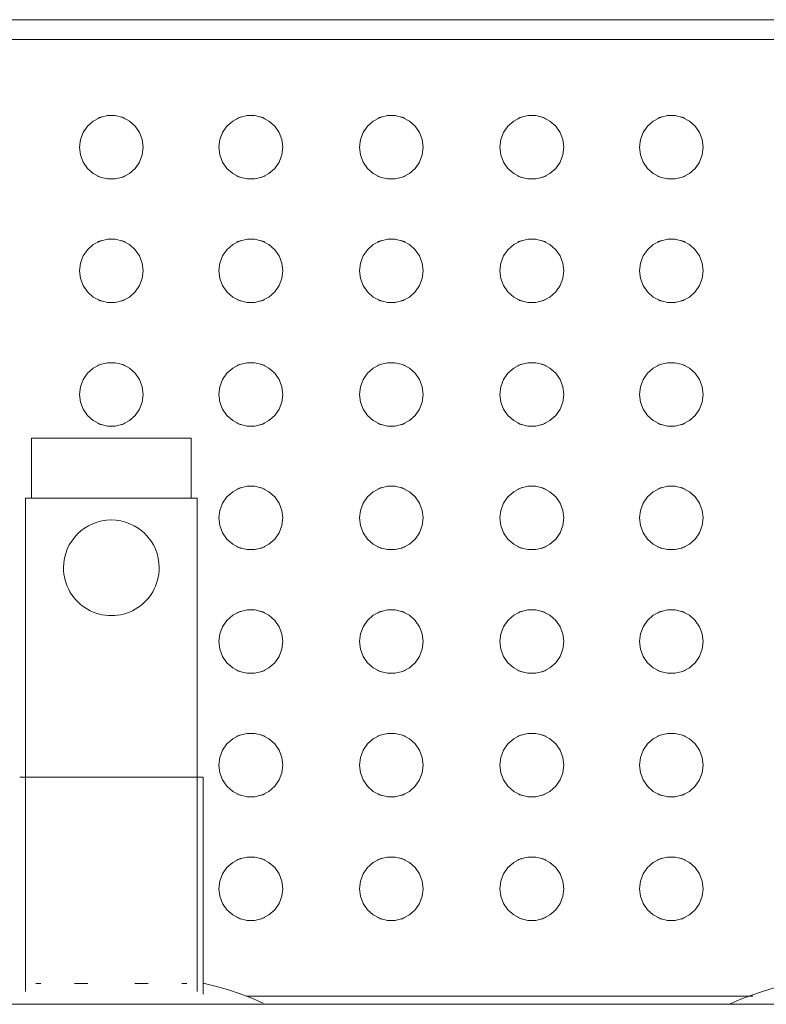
# Model space of a CAD drawing. Header units: metres. Extents: x 1.8 to 43.6, y -74.3 to -47.
# Tile 8 of 256: x 6.696 to 6.883, y -70.964 to -70.717. Entities that reach past the tile are written whole.
import ezdxf

# ---------------------------------------------------------------- set-up
doc = ezdxf.new("R2010")
doc.units = ezdxf.units.M
doc.layers.add('A-GENM', color=7, linetype='Continuous', lineweight=18)

# ---------------------------------------------------------------- blocks, each defined once
blk = doc.blocks.new('Grupo1_TIP_19dez18_BebedouroRefrig_BebedouroIndustrial100litros_ABDI-MDIC - Grupo1_TIP_19dez18_BebedouroRefrig_BebedouroIndustrial100litros_ABDI-MDIC-5384539-TÉRREO _0_32m - FRIGORÍFICA')
at = {"layer": 'A-GENM', "color": 253, "true_color": 0xaaaaaa}
for p, q in [((-0.343, -0.243), (0.343, -0.243)), ((-0.1609, -0.245), (-0.03387, -0.245)), ((-0.023, -0.2455), (-0.023, -0.3)), ((-0.0215, -0.24623), (-0.0215, -0.37)), ((0.0215, -0.37), (0.0215, -0.24623)), ((-0.02306, -0.24819), (-0.02337, -0.24819)), ((-0.01766, -0.24819), (-0.01891, -0.24819)), ((-0.00588, -0.24819), (-0.00926, -0.24819)), ((0.00926, -0.24819), (0.00588, -0.24819)), ((0.01891, -0.24819), (0.01766, -0.24819)), ((-0.023, -0.3), (0.023, -0.3)), ((-0.0215, -0.37), (0.0215, -0.37)), ((-0.02, -0.37), (-0.02, -0.385)), ((0.02, -0.385), (0.02, -0.37)), ((-0.02, -0.385), (0.02, -0.385)), ((0.335, -0.485), (-0.335, -0.485)), ((0.34, -0.49), (-0.34, -0.49))]:
    blk.add_line(p, q, dxfattribs=at)
at = {"layer": 'A-GENM', "color": 253, "true_color": 0xaaaaaa, "flags": 128}
for points in [[(-0.15507, -0.243), (-0.15754, -0.24409), (-0.16042, -0.24523), (-0.16335, -0.24625), (-0.16632, -0.24715), (-0.16932, -0.24793), (-0.17044, -0.24819)], [(-0.02337, -0.24819), (-0.02639, -0.24745), (-0.02937, -0.24659), (-0.03231, -0.24562), (-0.03521, -0.24452), (-0.03807, -0.24331)], [(-0.14849, -0.272), (-0.14826, -0.27009), (-0.14758, -0.26828), (-0.14648, -0.2667), (-0.14504, -0.26542), (-0.14333, -0.26452), (-0.14146, -0.26406), (-0.13953, -0.26406), (-0.13766, -0.26452), (-0.13595, -0.26542), (-0.1345, -0.2667), (-0.13341, -0.26828), (-0.13272, -0.27009), (-0.13249, -0.272)], [(-0.11349, -0.272), (-0.11326, -0.27009), (-0.11258, -0.26828), (-0.11148, -0.2667), (-0.11004, -0.26542), (-0.10833, -0.26452), (-0.10646, -0.26406), (-0.10453, -0.26406), (-0.10266, -0.26452), (-0.10095, -0.26542), (-0.0995, -0.2667), (-0.09841, -0.26828), (-0.09772, -0.27009), (-0.09749, -0.272)], [(-0.07825, -0.272), (-0.07801, -0.27009), (-0.07733, -0.26828), (-0.07623, -0.2667), (-0.07479, -0.26542), (-0.07308, -0.26452), (-0.07121, -0.26406), (-0.06928, -0.26406), (-0.06741, -0.26452), (-0.0657, -0.26542), (-0.06426, -0.2667), (-0.06316, -0.26828), (-0.06248, -0.27009), (-0.06225, -0.272)], [(-0.043, -0.272), (-0.04277, -0.27009), (-0.04208, -0.26828), (-0.04099, -0.2667), (-0.03954, -0.26542), (-0.03784, -0.26452), (-0.03596, -0.26406), (-0.03404, -0.26406), (-0.03216, -0.26452), (-0.03046, -0.26542), (-0.02901, -0.2667), (-0.02792, -0.26828), (-0.02723, -0.27009), (-0.027, -0.272)], [(-0.13249, -0.272), (-0.13272, -0.27391), (-0.13341, -0.27572), (-0.1345, -0.2773), (-0.13595, -0.27858), (-0.13766, -0.27948), (-0.13953, -0.27994), (-0.14146, -0.27994), (-0.14333, -0.27948), (-0.14504, -0.27858), (-0.14648, -0.2773), (-0.14758, -0.27572), (-0.14826, -0.27391), (-0.14849, -0.272)], [(-0.09749, -0.272), (-0.09772, -0.27391), (-0.09841, -0.27572), (-0.0995, -0.2773), (-0.10095, -0.27858), (-0.10266, -0.27948), (-0.10453, -0.27994), (-0.10646, -0.27994), (-0.10833, -0.27948), (-0.11004, -0.27858), (-0.11148, -0.2773), (-0.11258, -0.27572), (-0.11326, -0.27391), (-0.11349, -0.272)], [(-0.06225, -0.272), (-0.06248, -0.27391), (-0.06316, -0.27572), (-0.06426, -0.2773), (-0.0657, -0.27858), (-0.06741, -0.27948), (-0.06928, -0.27994), (-0.07121, -0.27994), (-0.07308, -0.27948), (-0.07479, -0.27858), (-0.07623, -0.2773), (-0.07733, -0.27572), (-0.07801, -0.27391), (-0.07825, -0.272)], [(-0.027, -0.272), (-0.02723, -0.27391), (-0.02792, -0.27572), (-0.02901, -0.2773), (-0.03046, -0.27858), (-0.03216, -0.27948), (-0.03404, -0.27994), (-0.03596, -0.27994), (-0.03784, -0.27948), (-0.03954, -0.27858), (-0.04099, -0.2773), (-0.04208, -0.27572), (-0.04277, -0.27391), (-0.043, -0.272)], [(-0.14849, -0.303), (-0.14826, -0.30109), (-0.14758, -0.29928), (-0.14648, -0.2977), (-0.14504, -0.29642), (-0.14333, -0.29552), (-0.14146, -0.29506), (-0.13953, -0.29506), (-0.13766, -0.29552), (-0.13595, -0.29642), (-0.1345, -0.2977), (-0.13341, -0.29928), (-0.13272, -0.30109), (-0.13249, -0.303)], [(-0.11349, -0.303), (-0.11326, -0.30109), (-0.11258, -0.29928), (-0.11148, -0.2977), (-0.11004, -0.29642), (-0.10833, -0.29552), (-0.10646, -0.29506), (-0.10453, -0.29506), (-0.10266, -0.29552), (-0.10095, -0.29642), (-0.0995, -0.2977), (-0.09841, -0.29928), (-0.09772, -0.30109), (-0.09749, -0.303)], [(-0.07825, -0.303), (-0.07801, -0.30109), (-0.07733, -0.29928), (-0.07623, -0.2977), (-0.07479, -0.29642), (-0.07308, -0.29552), (-0.07121, -0.29506), (-0.06928, -0.29506), (-0.06741, -0.29552), (-0.0657, -0.29642), (-0.06426, -0.2977), (-0.06316, -0.29928), (-0.06248, -0.30109), (-0.06225, -0.303)], [(-0.043, -0.303), (-0.04277, -0.30109), (-0.04208, -0.29928), (-0.04099, -0.2977), (-0.03954, -0.29642), (-0.03784, -0.29552), (-0.03596, -0.29506), (-0.03404, -0.29506), (-0.03216, -0.29552), (-0.03046, -0.29642), (-0.02901, -0.2977), (-0.02792, -0.29928), (-0.02723, -0.30109), (-0.027, -0.303)], [(-0.13249, -0.303), (-0.13272, -0.30491), (-0.13341, -0.30672), (-0.1345, -0.3083), (-0.13595, -0.30958), (-0.13766, -0.31048), (-0.13953, -0.31094), (-0.14146, -0.31094), (-0.14333, -0.31048), (-0.14504, -0.30958), (-0.14648, -0.3083), (-0.14758, -0.30672), (-0.14826, -0.30491), (-0.14849, -0.303)], [(-0.09749, -0.303), (-0.09772, -0.30491), (-0.09841, -0.30672), (-0.0995, -0.3083), (-0.10095, -0.30958), (-0.10266, -0.31048), (-0.10453, -0.31094), (-0.10646, -0.31094), (-0.10833, -0.31048), (-0.11004, -0.30958), (-0.11148, -0.3083), (-0.11258, -0.30672), (-0.11326, -0.30491), (-0.11349, -0.303)], [(-0.06225, -0.303), (-0.06248, -0.30491), (-0.06316, -0.30672), (-0.06426, -0.3083), (-0.0657, -0.30958), (-0.06741, -0.31048), (-0.06928, -0.31094), (-0.07121, -0.31094), (-0.07308, -0.31048), (-0.07479, -0.30958), (-0.07623, -0.3083), (-0.07733, -0.30672), (-0.07801, -0.30491), (-0.07825, -0.303)], [(-0.027, -0.303), (-0.02723, -0.30491), (-0.02792, -0.30672), (-0.02901, -0.3083), (-0.03046, -0.30958), (-0.03216, -0.31048), (-0.03404, -0.31094), (-0.03596, -0.31094), (-0.03784, -0.31048), (-0.03954, -0.30958), (-0.04099, -0.3083), (-0.04208, -0.30672), (-0.04277, -0.30491), (-0.043, -0.303)], [(-0.14849, -0.334), (-0.14826, -0.33209), (-0.14758, -0.33028), (-0.14648, -0.3287), (-0.14504, -0.32742), (-0.14333, -0.32652), (-0.14146, -0.32606), (-0.13953, -0.32606), (-0.13766, -0.32652), (-0.13595, -0.32742), (-0.1345, -0.3287), (-0.13341, -0.33028), (-0.13272, -0.33209), (-0.13249, -0.334)], [(-0.11349, -0.334), (-0.11326, -0.33209), (-0.11258, -0.33028), (-0.11148, -0.3287), (-0.11004, -0.32742), (-0.10833, -0.32652), (-0.10646, -0.32606), (-0.10453, -0.32606), (-0.10266, -0.32652), (-0.10095, -0.32742), (-0.0995, -0.3287), (-0.09841, -0.33028), (-0.09772, -0.33209), (-0.09749, -0.334)], [(-0.07825, -0.334), (-0.07801, -0.33209), (-0.07733, -0.33028), (-0.07623, -0.3287), (-0.07479, -0.32742), (-0.07308, -0.32652), (-0.07121, -0.32606), (-0.06928, -0.32606), (-0.06741, -0.32652), (-0.0657, -0.32742), (-0.06426, -0.3287), (-0.06316, -0.33028), (-0.06248, -0.33209), (-0.06225, -0.334)], [(-0.043, -0.334), (-0.04277, -0.33209), (-0.04208, -0.33028), (-0.04099, -0.3287), (-0.03954, -0.32742), (-0.03784, -0.32652), (-0.03596, -0.32606), (-0.03404, -0.32606), (-0.03216, -0.32652), (-0.03046, -0.32742), (-0.02901, -0.3287), (-0.02792, -0.33028), (-0.02723, -0.33209), (-0.027, -0.334)], [(-0.13249, -0.334), (-0.13272, -0.33591), (-0.13341, -0.33772), (-0.1345, -0.3393), (-0.13595, -0.34058), (-0.13766, -0.34148), (-0.13953, -0.34194), (-0.14146, -0.34194), (-0.14333, -0.34148), (-0.14504, -0.34058), (-0.14648, -0.3393), (-0.14758, -0.33772), (-0.14826, -0.33591), (-0.14849, -0.334)], [(-0.09749, -0.334), (-0.09772, -0.33591), (-0.09841, -0.33772), (-0.0995, -0.3393), (-0.10095, -0.34058), (-0.10266, -0.34148), (-0.10453, -0.34194), (-0.10646, -0.34194), (-0.10833, -0.34148), (-0.11004, -0.34058), (-0.11148, -0.3393), (-0.11258, -0.33772), (-0.11326, -0.33591), (-0.11349, -0.334)], [(-0.06225, -0.334), (-0.06248, -0.33591), (-0.06316, -0.33772), (-0.06426, -0.3393), (-0.0657, -0.34058), (-0.06741, -0.34148), (-0.06928, -0.34194), (-0.07121, -0.34194), (-0.07308, -0.34148), (-0.07479, -0.34058), (-0.07623, -0.3393), (-0.07733, -0.33772), (-0.07801, -0.33591), (-0.07825, -0.334)], [(-0.027, -0.334), (-0.02723, -0.33591), (-0.02792, -0.33772), (-0.02901, -0.3393), (-0.03046, -0.34058), (-0.03216, -0.34148), (-0.03404, -0.34194), (-0.03596, -0.34194), (-0.03784, -0.34148), (-0.03954, -0.34058), (-0.04099, -0.3393), (-0.04208, -0.33772), (-0.04277, -0.33591), (-0.043, -0.334)], [(-0.14849, -0.365), (-0.14826, -0.36309), (-0.14758, -0.36128), (-0.14648, -0.3597), (-0.14504, -0.35842), (-0.14333, -0.35752), (-0.14146, -0.35706), (-0.13953, -0.35706), (-0.13766, -0.35752), (-0.13595, -0.35842), (-0.1345, -0.3597), (-0.13341, -0.36128), (-0.13272, -0.36309), (-0.13249, -0.365)], [(-0.11349, -0.365), (-0.11326, -0.36309), (-0.11258, -0.36128), (-0.11148, -0.3597), (-0.11004, -0.35842), (-0.10833, -0.35752), (-0.10646, -0.35706), (-0.10453, -0.35706), (-0.10266, -0.35752), (-0.10095, -0.35842), (-0.0995, -0.3597), (-0.09841, -0.36128), (-0.09772, -0.36309), (-0.09749, -0.365)], [(-0.07825, -0.365), (-0.07801, -0.36309), (-0.07733, -0.36128), (-0.07623, -0.3597), (-0.07479, -0.35842), (-0.07308, -0.35752), (-0.07121, -0.35706), (-0.06928, -0.35706), (-0.06741, -0.35752), (-0.0657, -0.35842), (-0.06426, -0.3597), (-0.06316, -0.36128), (-0.06248, -0.36309), (-0.06225, -0.365)], [(-0.043, -0.365), (-0.04277, -0.36309), (-0.04208, -0.36128), (-0.04099, -0.3597), (-0.03954, -0.35842), (-0.03784, -0.35752), (-0.03596, -0.35706), (-0.03404, -0.35706), (-0.03216, -0.35752), (-0.03046, -0.35842), (-0.02901, -0.3597), (-0.02792, -0.36128), (-0.02723, -0.36309), (-0.027, -0.365)], [(-0.13249, -0.365), (-0.13272, -0.36691), (-0.13341, -0.36872), (-0.1345, -0.3703), (-0.13595, -0.37158), (-0.13766, -0.37248), (-0.13953, -0.37294), (-0.14146, -0.37294), (-0.14333, -0.37248), (-0.14504, -0.37158), (-0.14648, -0.3703), (-0.14758, -0.36872), (-0.14826, -0.36691), (-0.14849, -0.365)], [(-0.09749, -0.365), (-0.09772, -0.36691), (-0.09841, -0.36872), (-0.0995, -0.3703), (-0.10095, -0.37158), (-0.10266, -0.37248), (-0.10453, -0.37294), (-0.10646, -0.37294), (-0.10833, -0.37248), (-0.11004, -0.37158), (-0.11148, -0.3703), (-0.11258, -0.36872), (-0.11326, -0.36691), (-0.11349, -0.365)], [(-0.06225, -0.365), (-0.06248, -0.36691), (-0.06316, -0.36872), (-0.06426, -0.3703), (-0.0657, -0.37158), (-0.06741, -0.37248), (-0.06928, -0.37294), (-0.07121, -0.37294), (-0.07308, -0.37248), (-0.07479, -0.37158), (-0.07623, -0.3703), (-0.07733, -0.36872), (-0.07801, -0.36691), (-0.07825, -0.365)], [(-0.027, -0.365), (-0.02723, -0.36691), (-0.02792, -0.36872), (-0.02901, -0.3703), (-0.03046, -0.37158), (-0.03216, -0.37248), (-0.03404, -0.37294), (-0.03596, -0.37294), (-0.03784, -0.37248), (-0.03954, -0.37158), (-0.04099, -0.3703), (-0.04208, -0.36872), (-0.04277, -0.36691), (-0.043, -0.365)], [(-0.14849, -0.396), (-0.14826, -0.39409), (-0.14758, -0.39228), (-0.14648, -0.3907), (-0.14504, -0.38942), (-0.14333, -0.38852), (-0.14146, -0.38806), (-0.13953, -0.38806), (-0.13766, -0.38852), (-0.13595, -0.38942), (-0.1345, -0.3907), (-0.13341, -0.39228), (-0.13272, -0.39409), (-0.13249, -0.396)], [(-0.11349, -0.396), (-0.11326, -0.39409), (-0.11258, -0.39228), (-0.11148, -0.3907), (-0.11004, -0.38942), (-0.10833, -0.38852), (-0.10646, -0.38806), (-0.10453, -0.38806), (-0.10266, -0.38852), (-0.10095, -0.38942), (-0.0995, -0.3907), (-0.09841, -0.39228), (-0.09772, -0.39409), (-0.09749, -0.396)], [(-0.07825, -0.396), (-0.07801, -0.39409), (-0.07733, -0.39228), (-0.07623, -0.3907), (-0.07479, -0.38942), (-0.07308, -0.38852), (-0.07121, -0.38806), (-0.06928, -0.38806), (-0.06741, -0.38852), (-0.0657, -0.38942), (-0.06426, -0.3907), (-0.06316, -0.39228), (-0.06248, -0.39409), (-0.06225, -0.396)], [(-0.043, -0.396), (-0.04277, -0.39409), (-0.04208, -0.39228), (-0.04099, -0.3907), (-0.03954, -0.38942), (-0.03784, -0.38852), (-0.03596, -0.38806), (-0.03404, -0.38806), (-0.03216, -0.38852), (-0.03046, -0.38942), (-0.02901, -0.3907), (-0.02792, -0.39228), (-0.02723, -0.39409), (-0.027, -0.396)], [(-0.008, -0.396), (-0.00777, -0.39409), (-0.00708, -0.39228), (-0.00599, -0.3907), (-0.00454, -0.38942), (-0.00284, -0.38852), (-0.00096, -0.38806), (0.00096, -0.38806), (0.00284, -0.38852), (0.00454, -0.38942), (0.00599, -0.3907), (0.00708, -0.39228), (0.00777, -0.39409), (0.008, -0.396)], [(-0.13249, -0.396), (-0.13272, -0.39791), (-0.13341, -0.39972), (-0.1345, -0.4013), (-0.13595, -0.40258), (-0.13766, -0.40348), (-0.13953, -0.40394), (-0.14146, -0.40394), (-0.14333, -0.40348), (-0.14504, -0.40258), (-0.14648, -0.4013), (-0.14758, -0.39972), (-0.14826, -0.39791), (-0.14849, -0.396)], [(-0.09749, -0.396), (-0.09772, -0.39791), (-0.09841, -0.39972), (-0.0995, -0.4013), (-0.10095, -0.40258), (-0.10266, -0.40348), (-0.10453, -0.40394), (-0.10646, -0.40394), (-0.10833, -0.40348), (-0.11004, -0.40258), (-0.11148, -0.4013), (-0.11258, -0.39972), (-0.11326, -0.39791), (-0.11349, -0.396)], [(-0.06225, -0.396), (-0.06248, -0.39791), (-0.06316, -0.39972), (-0.06426, -0.4013), (-0.0657, -0.40258), (-0.06741, -0.40348), (-0.06928, -0.40394), (-0.07121, -0.40394), (-0.07308, -0.40348), (-0.07479, -0.40258), (-0.07623, -0.4013), (-0.07733, -0.39972), (-0.07801, -0.39791), (-0.07825, -0.396)], [(-0.027, -0.396), (-0.02723, -0.39791), (-0.02792, -0.39972), (-0.02901, -0.4013), (-0.03046, -0.40258), (-0.03216, -0.40348), (-0.03404, -0.40394), (-0.03596, -0.40394), (-0.03784, -0.40348), (-0.03954, -0.40258), (-0.04099, -0.4013), (-0.04208, -0.39972), (-0.04277, -0.39791), (-0.043, -0.396)], [(0.008, -0.396), (0.00777, -0.39791), (0.00708, -0.39972), (0.00599, -0.4013), (0.00454, -0.40258), (0.00284, -0.40348), (0.00096, -0.40394), (-0.00096, -0.40394), (-0.00284, -0.40348), (-0.00454, -0.40258), (-0.00599, -0.4013), (-0.00708, -0.39972), (-0.00777, -0.39791), (-0.008, -0.396)], [(-0.14849, -0.427), (-0.14826, -0.42509), (-0.14758, -0.42328), (-0.14648, -0.4217), (-0.14504, -0.42042), (-0.14333, -0.41952), (-0.14146, -0.41906), (-0.13953, -0.41906), (-0.13766, -0.41952), (-0.13595, -0.42042), (-0.1345, -0.4217), (-0.13341, -0.42328), (-0.13272, -0.42509), (-0.13249, -0.427)], [(-0.11349, -0.427), (-0.11326, -0.42509), (-0.11258, -0.42328), (-0.11148, -0.4217), (-0.11004, -0.42042), (-0.10833, -0.41952), (-0.10646, -0.41906), (-0.10453, -0.41906), (-0.10266, -0.41952), (-0.10095, -0.42042), (-0.0995, -0.4217), (-0.09841, -0.42328), (-0.09772, -0.42509), (-0.09749, -0.427)], [(-0.07825, -0.427), (-0.07801, -0.42509), (-0.07733, -0.42328), (-0.07623, -0.4217), (-0.07479, -0.42042), (-0.07308, -0.41952), (-0.07121, -0.41906), (-0.06928, -0.41906), (-0.06741, -0.41952), (-0.0657, -0.42042), (-0.06426, -0.4217), (-0.06316, -0.42328), (-0.06248, -0.42509), (-0.06225, -0.427)], [(-0.043, -0.427), (-0.04277, -0.42509), (-0.04208, -0.42328), (-0.04099, -0.4217), (-0.03954, -0.42042), (-0.03784, -0.41952), (-0.03596, -0.41906), (-0.03404, -0.41906), (-0.03216, -0.41952), (-0.03046, -0.42042), (-0.02901, -0.4217), (-0.02792, -0.42328), (-0.02723, -0.42509), (-0.027, -0.427)], [(-0.008, -0.427), (-0.00777, -0.42509), (-0.00708, -0.42328), (-0.00599, -0.4217), (-0.00454, -0.42042), (-0.00284, -0.41952), (-0.00096, -0.41906), (0.00096, -0.41906), (0.00284, -0.41952), (0.00454, -0.42042), (0.00599, -0.4217), (0.00708, -0.42328), (0.00777, -0.42509), (0.008, -0.427)], [(-0.13249, -0.427), (-0.13272, -0.42891), (-0.13341, -0.43072), (-0.1345, -0.4323), (-0.13595, -0.43358), (-0.13766, -0.43448), (-0.13953, -0.43494), (-0.14146, -0.43494), (-0.14333, -0.43448), (-0.14504, -0.43358), (-0.14648, -0.4323), (-0.14758, -0.43072), (-0.14826, -0.42891), (-0.14849, -0.427)], [(-0.09749, -0.427), (-0.09772, -0.42891), (-0.09841, -0.43072), (-0.0995, -0.4323), (-0.10095, -0.43358), (-0.10266, -0.43448), (-0.10453, -0.43494), (-0.10646, -0.43494), (-0.10833, -0.43448), (-0.11004, -0.43358), (-0.11148, -0.4323), (-0.11258, -0.43072), (-0.11326, -0.42891), (-0.11349, -0.427)], [(-0.06225, -0.427), (-0.06248, -0.42891), (-0.06316, -0.43072), (-0.06426, -0.4323), (-0.0657, -0.43358), (-0.06741, -0.43448), (-0.06928, -0.43494), (-0.07121, -0.43494), (-0.07308, -0.43448), (-0.07479, -0.43358), (-0.07623, -0.4323), (-0.07733, -0.43072), (-0.07801, -0.42891), (-0.07825, -0.427)], [(-0.027, -0.427), (-0.02723, -0.42891), (-0.02792, -0.43072), (-0.02901, -0.4323), (-0.03046, -0.43358), (-0.03216, -0.43448), (-0.03404, -0.43494), (-0.03596, -0.43494), (-0.03784, -0.43448), (-0.03954, -0.43358), (-0.04099, -0.4323), (-0.04208, -0.43072), (-0.04277, -0.42891), (-0.043, -0.427)], [(0.008, -0.427), (0.00777, -0.42891), (0.00708, -0.43072), (0.00599, -0.4323), (0.00454, -0.43358), (0.00284, -0.43448), (0.00096, -0.43494), (-0.00096, -0.43494), (-0.00284, -0.43448), (-0.00454, -0.43358), (-0.00599, -0.4323), (-0.00708, -0.43072), (-0.00777, -0.42891), (-0.008, -0.427)], [(-0.14849, -0.458), (-0.14826, -0.45609), (-0.14758, -0.45428), (-0.14648, -0.4527), (-0.14504, -0.45142), (-0.14333, -0.45052), (-0.14146, -0.45006), (-0.13953, -0.45006), (-0.13766, -0.45052), (-0.13595, -0.45142), (-0.1345, -0.4527), (-0.13341, -0.45428), (-0.13272, -0.45609), (-0.13249, -0.458)], [(-0.11349, -0.458), (-0.11326, -0.45609), (-0.11258, -0.45428), (-0.11148, -0.4527), (-0.11004, -0.45142), (-0.10833, -0.45052), (-0.10646, -0.45006), (-0.10453, -0.45006), (-0.10266, -0.45052), (-0.10095, -0.45142), (-0.0995, -0.4527), (-0.09841, -0.45428), (-0.09772, -0.45609), (-0.09749, -0.458)], [(-0.07825, -0.458), (-0.07801, -0.45609), (-0.07733, -0.45428), (-0.07623, -0.4527), (-0.07479, -0.45142), (-0.07308, -0.45052), (-0.07121, -0.45006), (-0.06928, -0.45006), (-0.06741, -0.45052), (-0.0657, -0.45142), (-0.06426, -0.4527), (-0.06316, -0.45428), (-0.06248, -0.45609), (-0.06225, -0.458)], [(-0.043, -0.458), (-0.04277, -0.45609), (-0.04208, -0.45428), (-0.04099, -0.4527), (-0.03954, -0.45142), (-0.03784, -0.45052), (-0.03596, -0.45006), (-0.03404, -0.45006), (-0.03216, -0.45052), (-0.03046, -0.45142), (-0.02901, -0.4527), (-0.02792, -0.45428), (-0.02723, -0.45609), (-0.027, -0.458)], [(-0.008, -0.458), (-0.00777, -0.45609), (-0.00708, -0.45428), (-0.00599, -0.4527), (-0.00454, -0.45142), (-0.00284, -0.45052), (-0.00096, -0.45006), (0.00096, -0.45006), (0.00284, -0.45052), (0.00454, -0.45142), (0.00599, -0.4527), (0.00708, -0.45428), (0.00777, -0.45609), (0.008, -0.458)], [(-0.13249, -0.458), (-0.13272, -0.45991), (-0.13341, -0.46172), (-0.1345, -0.4633), (-0.13595, -0.46458), (-0.13766, -0.46548), (-0.13953, -0.46594), (-0.14146, -0.46594), (-0.14333, -0.46548), (-0.14504, -0.46458), (-0.14648, -0.4633), (-0.14758, -0.46172), (-0.14826, -0.45991), (-0.14849, -0.458)], [(-0.09749, -0.458), (-0.09772, -0.45991), (-0.09841, -0.46172), (-0.0995, -0.4633), (-0.10095, -0.46458), (-0.10266, -0.46548), (-0.10453, -0.46594), (-0.10646, -0.46594), (-0.10833, -0.46548), (-0.11004, -0.46458), (-0.11148, -0.4633), (-0.11258, -0.46172), (-0.11326, -0.45991), (-0.11349, -0.458)], [(-0.06225, -0.458), (-0.06248, -0.45991), (-0.06316, -0.46172), (-0.06426, -0.4633), (-0.0657, -0.46458), (-0.06741, -0.46548), (-0.06928, -0.46594), (-0.07121, -0.46594), (-0.07308, -0.46548), (-0.07479, -0.46458), (-0.07623, -0.4633), (-0.07733, -0.46172), (-0.07801, -0.45991), (-0.07825, -0.458)], [(-0.027, -0.458), (-0.02723, -0.45991), (-0.02792, -0.46172), (-0.02901, -0.4633), (-0.03046, -0.46458), (-0.03216, -0.46548), (-0.03404, -0.46594), (-0.03596, -0.46594), (-0.03784, -0.46548), (-0.03954, -0.46458), (-0.04099, -0.4633), (-0.04208, -0.46172), (-0.04277, -0.45991), (-0.043, -0.458)], [(0.008, -0.458), (0.00777, -0.45991), (0.00708, -0.46172), (0.00599, -0.4633), (0.00454, -0.46458), (0.00284, -0.46548), (0.00096, -0.46594), (-0.00096, -0.46594), (-0.00284, -0.46548), (-0.00454, -0.46458), (-0.00599, -0.4633), (-0.00708, -0.46172), (-0.00777, -0.45991), (-0.008, -0.458)]]:
    blk.add_lwpolyline(points, dxfattribs=at)
at = {"layer": 'A-GENM', "color": 253, "true_color": 0xaaaaaa}
for centre, radius, start, end in [((-0.14049, -0.272), 0.008, 107.7069, 115.8856), ((-0.14049, -0.272), 0.008, 64.1144, 72.2931), ((-0.10549, -0.272), 0.008, 107.7069, 115.8856), ((-0.10549, -0.272), 0.008, 64.1144, 72.2931), ((-0.07025, -0.272), 0.008, 107.7069, 115.8856), ((-0.07025, -0.272), 0.008, 64.1144, 72.2931), ((-0.035, -0.272), 0.008, 107.7069, 115.8856), ((-0.035, -0.272), 0.008, 64.1144, 72.2931), ((-0.14049, -0.272), 0.008, 244.1144, 252.2931), ((-0.14049, -0.272), 0.008, 287.7069, 295.8856), ((-0.10549, -0.272), 0.008, 244.1144, 252.2931), ((-0.10549, -0.272), 0.008, 287.7069, 295.8856), ((-0.07025, -0.272), 0.008, 244.1144, 252.2931), ((-0.07025, -0.272), 0.008, 287.7069, 295.8856), ((-0.035, -0.272), 0.008, 244.1144, 252.2931), ((-0.035, -0.272), 0.008, 287.7069, 295.8856), ((-0.14049, -0.303), 0.008, 107.7069, 115.8856), ((-0.14049, -0.303), 0.008, 64.1144, 72.2931), ((-0.10549, -0.303), 0.008, 107.7069, 115.8856), ((-0.10549, -0.303), 0.008, 64.1144, 72.2931), ((-0.07025, -0.303), 0.008, 107.7069, 115.8856), ((-0.07025, -0.303), 0.008, 64.1144, 72.2931), ((-0.035, -0.303), 0.008, 107.7069, 115.8856), ((-0.035, -0.303), 0.008, 64.1144, 72.2931), ((-0.14049, -0.303), 0.008, 244.1144, 252.2931), ((-0.14049, -0.303), 0.008, 287.7069, 295.8856), ((-0.10549, -0.303), 0.008, 244.1144, 252.2931), ((-0.10549, -0.303), 0.008, 287.7069, 295.8856), ((-0.07025, -0.303), 0.008, 244.1144, 252.2931), ((-0.07025, -0.303), 0.008, 287.7069, 295.8856), ((-0.035, -0.303), 0.008, 244.1144, 252.2931), ((-0.035, -0.303), 0.008, 287.7069, 295.8856), ((-0.14049, -0.334), 0.008, 107.7069, 115.8856), ((-0.14049, -0.334), 0.008, 64.1144, 72.2931), ((-0.10549, -0.334), 0.008, 107.7069, 115.8856), ((-0.10549, -0.334), 0.008, 64.1144, 72.2931), ((-0.07025, -0.334), 0.008, 107.7069, 115.8856), ((-0.07025, -0.334), 0.008, 64.1144, 72.2931), ((-0.035, -0.334), 0.008, 107.7069, 115.8856), ((-0.035, -0.334), 0.008, 64.1144, 72.2931), ((0, -0.3525), 0.012, 360, 180), ((-0.14049, -0.334), 0.008, 244.1144, 252.2931), ((-0.14049, -0.334), 0.008, 287.7069, 295.8856), ((-0.10549, -0.334), 0.008, 244.1144, 252.2931), ((-0.10549, -0.334), 0.008, 287.7069, 295.8856), ((-0.07025, -0.334), 0.008, 244.1144, 252.2931), ((-0.07025, -0.334), 0.008, 287.7069, 295.8856), ((-0.035, -0.334), 0.008, 244.1144, 252.2931), ((-0.035, -0.334), 0.008, 287.7069, 295.8856), ((0, -0.3525), 0.012, 180, 360), ((-0.14049, -0.365), 0.008, 107.7069, 115.8856), ((-0.14049, -0.365), 0.008, 64.1144, 72.2931), ((-0.10549, -0.365), 0.008, 107.7069, 115.8856), ((-0.10549, -0.365), 0.008, 64.1144, 72.2931), ((-0.07025, -0.365), 0.008, 107.7069, 115.8856), ((-0.07025, -0.365), 0.008, 64.1144, 72.2931), ((-0.035, -0.365), 0.008, 107.7069, 115.8856), ((-0.035, -0.365), 0.008, 64.1144, 72.2931), ((-0.14049, -0.365), 0.008, 244.1144, 252.2931), ((-0.14049, -0.365), 0.008, 287.7069, 295.8856), ((-0.10549, -0.365), 0.008, 244.1144, 252.2931), ((-0.10549, -0.365), 0.008, 287.7069, 295.8856), ((-0.07025, -0.365), 0.008, 244.1144, 252.2931), ((-0.07025, -0.365), 0.008, 287.7069, 295.8856), ((-0.035, -0.365), 0.008, 244.1144, 252.2931), ((-0.035, -0.365), 0.008, 287.7069, 295.8856), ((-0.14049, -0.396), 0.008, 107.7069, 115.8856), ((-0.14049, -0.396), 0.008, 64.1144, 72.2931), ((-0.10549, -0.396), 0.008, 107.7069, 115.8856), ((-0.10549, -0.396), 0.008, 64.1144, 72.2931), ((-0.07025, -0.396), 0.008, 107.7069, 115.8856), ((-0.07025, -0.396), 0.008, 64.1144, 72.2931), ((-0.035, -0.396), 0.008, 107.7069, 115.8856), ((-0.035, -0.396), 0.008, 64.1144, 72.2931), ((0, -0.396), 0.008, 107.7069, 115.8856), ((0, -0.396), 0.008, 64.1144, 72.2931), ((-0.14049, -0.396), 0.008, 244.1144, 252.2931), ((-0.14049, -0.396), 0.008, 287.7069, 295.8856), ((-0.10549, -0.396), 0.008, 244.1144, 252.2931), ((-0.10549, -0.396), 0.008, 287.7069, 295.8856), ((-0.07025, -0.396), 0.008, 244.1144, 252.2931), ((-0.07025, -0.396), 0.008, 287.7069, 295.8856), ((-0.035, -0.396), 0.008, 244.1144, 252.2931), ((-0.035, -0.396), 0.008, 287.7069, 295.8856), ((0, -0.396), 0.008, 244.1144, 252.2931), ((0, -0.396), 0.008, 287.7069, 295.8856), ((-0.14049, -0.427), 0.008, 107.7069, 115.8856), ((-0.14049, -0.427), 0.008, 64.1144, 72.2931), ((-0.10549, -0.427), 0.008, 107.7069, 115.8856), ((-0.10549, -0.427), 0.008, 64.1144, 72.2931), ((-0.07025, -0.427), 0.008, 107.7069, 115.8856), ((-0.07025, -0.427), 0.008, 64.1144, 72.2931), ((-0.035, -0.427), 0.008, 107.7069, 115.8856), ((-0.035, -0.427), 0.008, 64.1144, 72.2931), ((0, -0.427), 0.008, 107.7069, 115.8856), ((0, -0.427), 0.008, 64.1144, 72.2931), ((-0.14049, -0.427), 0.008, 244.1144, 252.2931), ((-0.14049, -0.427), 0.008, 287.7069, 295.8856), ((-0.10549, -0.427), 0.008, 244.1144, 252.2931), ((-0.10549, -0.427), 0.008, 287.7069, 295.8856), ((-0.07025, -0.427), 0.008, 244.1144, 252.2931), ((-0.07025, -0.427), 0.008, 287.7069, 295.8856), ((-0.035, -0.427), 0.008, 244.1144, 252.2931), ((-0.035, -0.427), 0.008, 287.7069, 295.8856), ((0, -0.427), 0.008, 244.1144, 252.2931), ((0, -0.427), 0.008, 287.7069, 295.8856), ((-0.14049, -0.458), 0.008, 107.7069, 115.8856), ((-0.14049, -0.458), 0.008, 64.1144, 72.2931), ((-0.10549, -0.458), 0.008, 107.7069, 115.8856), ((-0.10549, -0.458), 0.008, 64.1144, 72.2931), ((-0.07025, -0.458), 0.008, 107.7069, 115.8856), ((-0.07025, -0.458), 0.008, 64.1144, 72.2931), ((-0.035, -0.458), 0.008, 107.7069, 115.8856), ((-0.035, -0.458), 0.008, 64.1144, 72.2931), ((0, -0.458), 0.008, 107.7069, 115.8856), ((0, -0.458), 0.008, 64.1144, 72.2931), ((-0.14049, -0.458), 0.008, 244.1144, 252.2931), ((-0.14049, -0.458), 0.008, 287.7069, 295.8856), ((-0.10549, -0.458), 0.008, 244.1144, 252.2931), ((-0.10549, -0.458), 0.008, 287.7069, 295.8856), ((-0.07025, -0.458), 0.008, 244.1144, 252.2931), ((-0.07025, -0.458), 0.008, 287.7069, 295.8856), ((-0.035, -0.458), 0.008, 244.1144, 252.2931), ((-0.035, -0.458), 0.008, 287.7069, 295.8856), ((0, -0.458), 0.008, 244.1144, 252.2931), ((0, -0.458), 0.008, 287.7069, 295.8856)]:
    blk.add_arc(centre, radius, start, end, dxfattribs=at)
blk = doc.blocks.new('4 GRE - ESCOLA DE CINEMA E AUDIOVISUAL CINE REX R07_rvt-1-TÉRREO _0_32m - FRIGORÍFICA')
at = {"layer": 'A-GENM', "color": 253, "lineweight": 18, "true_color": 0xaaaaaa, "rotation": 180}
blk.add_blockref('Grupo1_TIP_19dez18_BebedouroRefrig_BebedouroIndustrial100litros_ABDI-MDIC - Grupo1_TIP_19dez18_BebedouroRefrig_BebedouroIndustrial100litros_ABDI-MDIC-5384539-TÉRREO _0_32m - FRIGORÍFICA', (6.71867, -71.20694), dxfattribs=at)

msp = doc.modelspace()

# ---------------------------------------------------------------- block references
at = {"lineweight": 5}
msp.add_blockref('4 GRE - ESCOLA DE CINEMA E AUDIOVISUAL CINE REX R07_rvt-1-TÉRREO _0_32m - FRIGORÍFICA', (0, 0), dxfattribs=at)

doc.saveas('drawing.dxf')
